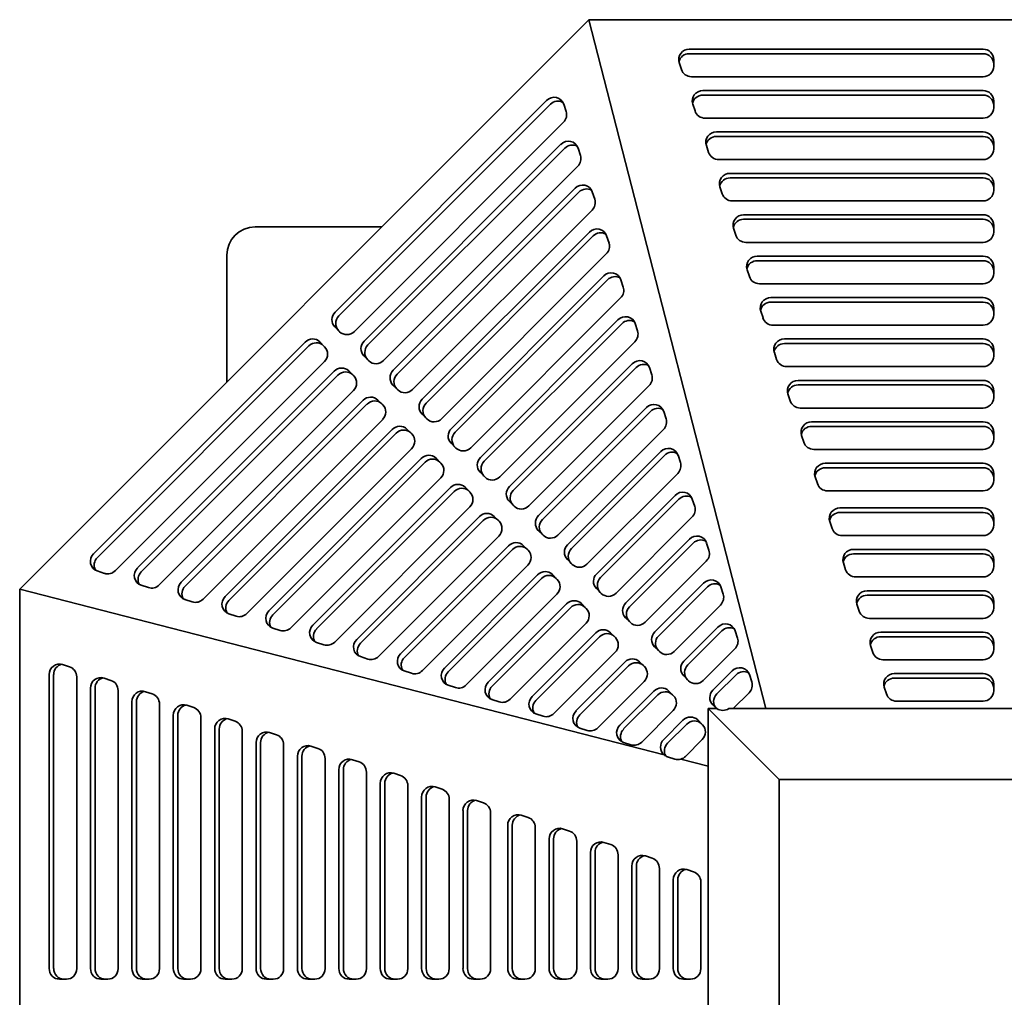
# Model space of a CAD drawing. Header units: millimetres. Extents: x 146 to 694, y 21 to 573.
# Tile 3 of 4: x 146 to 424, y 297 to 573. Entities that reach past the tile are written whole.
import ezdxf

# ---------------------------------------------------------------- set-up
doc = ezdxf.new("R2010")
doc.units = ezdxf.units.MM
doc.header["$LTSCALE"] = 2
doc.layers.add('Krawędzie widoczne(ISO)', color=7, linetype='Continuous', lineweight=35, true_color=0x262659)

msp = doc.modelspace()

# ---------------------------------------------------------------- linework, layer by layer
at = {"layer": 'Krawędzie widoczne(ISO)'}
for p, q in [((145.5, 412.21), (306.3, 573.01)), ((306.3, 573.01), (356.23, 378.51)), ((306.3, 573.01), (533.7, 573.01)), ((334.63, 564.69), (417.62, 564.69)), ((334.63, 563.41), (417.62, 563.41)), ((332.42, 558.93), (331.78, 560.88)), ((420.62, 561.77), (420.62, 559.82)), ((417.62, 556.9), (335.27, 556.9)), ((338.47, 553), (417.62, 553)), ((338.47, 551.72), (417.62, 551.72)), ((234.58, 490.46), (294.32, 550.21)), ((235.67, 489.38), (295.41, 549.12)), ((299.19, 549.15), (299.86, 547.08)), ((336.26, 547.24), (335.62, 549.19)), ((420.62, 550.08), (420.62, 548.13)), ((417.62, 545.21), (339.11, 545.21)), ((299.1, 544.04), (240.06, 484.99)), ((342.31, 541.31), (417.62, 541.31)), ((342.31, 540.03), (417.62, 540.03)), ((242.79, 482.25), (298.36, 537.82)), ((340.1, 535.55), (339.46, 537.5)), ((420.62, 538.39), (420.62, 536.44)), ((243.88, 481.17), (299.44, 536.73)), ((303.22, 536.76), (303.89, 534.7)), ((303.13, 531.65), (248.27, 476.78)), ((417.62, 533.52), (342.95, 533.52)), ((346.15, 529.62), (417.62, 529.62)), ((343.94, 523.86), (343.3, 525.81)), ((346.15, 528.34), (417.62, 528.34)), ((420.62, 526.7), (420.62, 524.75)), ((251, 474.04), (302.39, 525.43)), ((252.09, 472.96), (303.47, 524.35)), ((307.25, 524.37), (307.92, 522.31)), ((417.62, 521.83), (346.79, 521.83)), ((307.17, 519.26), (256.48, 468.57)), ((349.99, 517.93), (417.62, 517.93)), ((349.99, 516.65), (417.62, 516.65)), ((420.62, 515.01), (420.62, 513.06)), ((247.8, 514.51), (212, 514.51)), ((259.22, 465.83), (306.42, 513.04)), ((260.3, 464.75), (307.51, 511.96)), ((311.29, 511.98), (311.96, 509.92)), ((347.78, 512.17), (347.14, 514.12)), ((417.62, 510.14), (350.63, 510.14)), ((204, 506.51), (204, 470.71)), ((311.2, 506.87), (264.69, 460.36)), ((353.83, 506.24), (417.62, 506.24)), ((353.83, 504.96), (417.62, 504.96)), ((267.43, 457.62), (310.46, 500.65)), ((351.62, 500.48), (350.98, 502.43)), ((420.62, 503.32), (420.62, 501.37)), ((268.51, 456.54), (311.54, 499.57)), ((315.32, 499.59), (315.99, 497.53)), ((417.62, 498.45), (354.47, 498.45)), ((315.23, 494.48), (272.9, 452.15)), ((357.67, 494.55), (417.62, 494.55)), ((357.67, 493.27), (417.62, 493.27)), ((355.46, 488.79), (354.82, 490.73)), ((420.62, 491.63), (420.62, 489.68)), ((275.64, 449.41), (314.49, 488.26)), ((276.72, 448.33), (315.57, 487.18)), ((319.35, 487.21), (320.02, 485.14)), ((417.62, 486.75), (358.31, 486.75)), ((235.88, 484.92), (234.51, 486.29)), ((166.36, 422.24), (226.1, 481.98)), ((230.27, 482.05), (231.64, 480.68)), ((319.27, 482.09), (281.11, 443.94)), ((361.51, 482.86), (417.62, 482.86)), ((361.51, 481.58), (417.62, 481.58)), ((167.44, 421.16), (227.18, 480.9)), ((359.3, 477.1), (358.66, 479.04)), ((420.62, 479.94), (420.62, 477.99)), ((231.57, 476.51), (172.53, 417.46)), ((244.09, 476.71), (242.73, 478.08)), ((283.85, 441.2), (318.52, 475.87)), ((178.75, 418.21), (234.31, 473.77)), ((238.48, 473.84), (239.85, 472.47)), ((284.93, 440.12), (319.61, 474.79)), ((323.39, 474.82), (324.06, 472.75)), ((417.62, 475.06), (362.15, 475.06)), ((179.83, 417.12), (235.39, 472.69)), ((365.35, 471.17), (417.62, 471.17)), ((239.78, 468.29), (184.92, 413.43)), ((252.3, 468.5), (250.94, 469.87)), ((323.3, 469.7), (289.32, 435.73)), ((363.14, 465.41), (362.5, 467.35)), ((365.35, 469.89), (417.62, 469.89)), ((420.62, 468.24), (420.62, 466.3)), ((191.13, 414.17), (242.52, 465.56)), ((192.22, 413.09), (243.6, 464.48)), ((246.69, 465.63), (248.06, 464.26)), ((292.06, 432.99), (322.56, 463.49)), ((293.14, 431.91), (323.64, 462.4)), ((327.42, 462.43), (328.09, 460.36)), ((417.62, 463.37), (365.99, 463.37)), ((247.99, 460.08), (197.3, 409.39)), ((260.52, 460.29), (259.15, 461.66)), ((369.19, 459.48), (417.62, 459.48)), ((203.52, 410.14), (250.73, 457.35)), ((204.61, 409.06), (251.81, 456.26)), ((254.9, 457.42), (256.27, 456.05)), ((327.33, 457.31), (297.53, 427.51)), ((369.19, 458.2), (417.62, 458.2)), ((420.62, 456.55), (420.62, 454.61)), ((268.73, 452.08), (267.36, 453.45)), ((366.98, 453.72), (366.34, 455.66)), ((256.2, 451.87), (209.69, 405.36)), ((300.27, 424.78), (326.59, 451.1)), ((417.62, 451.68), (369.83, 451.68)), ((215.91, 406.11), (258.94, 449.14)), ((216.99, 405.02), (260.02, 448.05)), ((263.12, 449.2), (264.48, 447.84)), ((301.35, 423.69), (327.67, 450.01)), ((331.45, 450.04), (332.12, 447.98)), ((373.03, 447.79), (417.62, 447.79)), ((276.94, 443.87), (275.57, 445.24)), ((373.03, 446.51), (417.62, 446.51)), ((264.42, 443.66), (222.08, 401.33)), ((331.37, 444.93), (305.74, 419.3)), ((370.82, 442.02), (370.18, 443.97)), ((420.62, 444.86), (420.62, 442.92)), ((228.3, 402.07), (267.15, 440.92)), ((229.38, 400.99), (268.24, 439.84)), ((271.33, 440.99), (272.7, 439.63)), ((417.62, 439.99), (373.67, 439.99)), ((285.15, 435.66), (283.78, 437.03)), ((308.48, 416.57), (330.62, 438.71)), ((309.56, 415.48), (331.71, 437.63)), ((335.49, 437.65), (336.16, 435.59)), ((272.63, 435.45), (234.47, 397.3)), ((377.18, 435.16), (417.62, 435.16)), ((377.18, 433.88), (417.62, 433.88)), ((240.69, 398.04), (275.36, 432.71)), ((241.77, 396.96), (276.45, 431.63)), ((279.54, 432.78), (280.91, 431.41)), ((335.4, 432.54), (313.96, 411.09)), ((374.96, 429.4), (374.32, 431.35)), ((420.62, 432.24), (420.62, 430.29)), ((293.36, 427.45), (291.99, 428.81)), ((280.84, 427.24), (246.86, 393.26)), ((316.69, 408.36), (334.66, 426.32)), ((417.62, 427.37), (377.82, 427.37)), ((253.08, 394.01), (283.57, 424.5)), ((254.16, 392.92), (284.66, 423.42)), ((287.75, 424.57), (289.12, 423.2)), ((317.78, 407.27), (335.74, 425.24)), ((339.52, 425.26), (340.19, 423.2)), ((381.02, 423.47), (417.62, 423.47)), ((301.57, 419.23), (300.2, 420.6)), ((339.43, 420.15), (322.17, 402.88)), ((381.02, 422.19), (417.62, 422.19)), ((420.62, 420.55), (420.62, 418.6)), ((169.48, 416.7), (167.41, 417.38)), ((289.05, 419.03), (259.25, 389.23)), ((378.8, 417.71), (378.16, 419.66)), ((265.47, 389.97), (291.79, 416.29)), ((266.55, 388.89), (292.87, 415.21)), ((295.96, 416.36), (297.33, 414.99)), ((417.62, 415.68), (381.66, 415.68)), ((327.51, 365.48), (145.5, 412.21)), ((145.5, 184.8), (145.5, 412.21)), ((181.87, 412.67), (179.8, 413.34)), ((309.78, 411.02), (308.41, 412.39)), ((324.9, 400.14), (338.69, 413.93)), ((325.99, 399.06), (339.77, 412.85)), ((343.55, 412.87), (344.22, 410.81)), ((384.86, 411.78), (417.62, 411.78)), ((194.26, 408.64), (192.19, 409.31)), ((297.26, 410.82), (271.64, 385.2)), ((384.86, 410.5), (417.62, 410.5)), ((420.62, 408.86), (420.62, 406.91)), ((277.86, 385.94), (300, 408.08)), ((278.94, 384.86), (301.08, 407)), ((304.17, 408.15), (305.54, 406.78)), ((343.47, 407.76), (330.38, 394.67)), ((382.64, 406.02), (382, 407.97)), ((206.64, 404.6), (204.58, 405.28)), ((317.99, 402.81), (316.62, 404.18)), ((417.62, 403.99), (385.5, 403.99)), ((219.03, 400.57), (216.97, 401.24)), ((305.47, 402.61), (284.03, 381.16)), ((333.11, 391.93), (342.72, 401.54)), ((290.24, 381.91), (308.21, 399.87)), ((291.33, 380.82), (309.29, 398.79)), ((312.38, 399.94), (313.75, 398.57)), ((334.2, 390.85), (343.81, 400.46)), ((347.59, 400.49), (348.26, 398.42)), ((388.7, 400.09), (417.62, 400.09)), ((388.7, 398.81), (417.62, 398.81)), ((231.42, 396.54), (229.36, 397.21)), ((326.2, 394.6), (324.83, 395.97)), ((347.5, 395.37), (338.59, 386.46)), ((386.48, 394.33), (385.84, 396.28)), ((420.62, 397.17), (420.62, 395.22)), ((243.81, 392.5), (241.75, 393.18)), ((313.68, 394.4), (296.41, 377.13)), ((417.62, 392.3), (389.34, 392.3)), ((157.63, 390.97), (159.58, 390.33)), ((302.63, 377.87), (316.42, 391.66)), ((303.72, 376.79), (317.5, 390.58)), ((320.59, 391.73), (321.96, 390.36)), ((153.81, 305.12), (153.81, 388.11)), ((155.09, 305.12), (155.09, 388.11)), ((161.61, 387.47), (161.61, 305.12)), ((169.32, 387.13), (171.27, 386.49)), ((256.2, 388.47), (254.13, 389.14)), ((334.41, 386.39), (333.05, 387.76)), ((341.33, 383.72), (346.76, 389.15)), ((342.41, 382.64), (347.84, 388.07)), ((351.62, 388.1), (352.29, 386.03)), ((392.54, 388.4), (417.62, 388.4)), ((392.54, 387.12), (417.62, 387.12)), ((165.5, 305.12), (165.5, 384.27)), ((166.79, 305.12), (166.79, 384.27)), ((268.59, 384.44), (266.52, 385.11)), ((321.89, 386.19), (308.8, 373.1)), ((390.32, 382.64), (389.68, 384.59)), ((420.62, 385.48), (420.62, 383.53)), ((173.3, 383.63), (173.3, 305.12)), ((181.01, 383.29), (182.96, 382.65)), ((280.98, 380.41), (278.91, 381.08)), ((315.02, 373.84), (324.63, 383.45)), ((316.1, 372.76), (325.71, 382.37)), ((328.8, 383.52), (330.17, 382.15)), ((351.53, 382.98), (347.06, 378.51)), ((177.19, 305.12), (177.19, 380.43)), ((178.48, 305.12), (178.48, 380.43)), ((184.99, 379.79), (184.99, 305.12)), ((192.7, 379.45), (194.65, 378.81)), ((342.39, 378.51), (340, 378.51)), ((360, 358.51), (340, 378.51)), ((340, 378.51), (340, 221.34)), ((342.3, 378.51), (341.26, 379.55)), ((500, 378.51), (345.84, 378.51)), ((417.62, 380.61), (393.18, 380.61)), ((188.89, 305.12), (188.89, 376.59)), ((190.17, 305.12), (190.17, 376.59)), ((196.68, 375.95), (196.68, 305.12)), ((204.39, 375.61), (206.34, 374.97)), ((293.36, 376.37), (291.3, 377.04)), ((330.1, 377.97), (321.19, 369.06)), ((200.58, 305.12), (200.58, 372.75)), ((201.86, 305.12), (201.86, 372.75)), ((305.75, 372.34), (303.69, 373.01)), ((327.41, 369.81), (332.84, 375.24)), ((328.49, 368.72), (333.92, 374.15)), ((337.01, 375.31), (338.38, 373.94)), ((208.37, 372.11), (208.37, 305.12)), ((216.08, 371.77), (218.03, 371.13)), ((212.27, 305.12), (212.27, 368.91)), ((213.55, 305.12), (213.55, 368.91)), ((220.06, 368.27), (220.06, 305.12)), ((227.77, 367.93), (229.72, 367.29)), ((318.14, 368.31), (316.08, 368.98)), ((338.31, 369.76), (333.58, 365.03)), ((223.96, 305.12), (223.96, 365.07)), ((225.24, 305.12), (225.24, 365.07)), ((231.75, 364.43), (231.75, 305.12)), ((330.54, 364.26), (328.48, 364.94)), ((239.46, 364.09), (241.41, 363.45)), ((340, 362.27), (332.28, 364.25)), ((235.65, 305.12), (235.65, 361.23)), ((236.93, 305.12), (236.93, 361.23)), ((243.44, 360.59), (243.44, 305.12)), ((251.15, 360.25), (253.1, 359.61)), ((247.34, 305.12), (247.34, 357.39)), ((248.62, 305.12), (248.62, 357.39)), ((255.13, 356.75), (255.13, 305.12)), ((262.84, 356.41), (264.79, 355.77)), ((360, 358.51), (480, 358.51)), ((360, 238.51), (360, 358.51)), ((259.03, 305.12), (259.03, 353.55)), ((260.31, 305.12), (260.31, 353.55)), ((266.82, 352.91), (266.82, 305.12)), ((274.53, 352.57), (276.48, 351.93)), ((270.72, 305.12), (270.72, 349.71)), ((272, 305.12), (272, 349.71)), ((278.51, 349.07), (278.51, 305.12)), ((287.16, 348.42), (289.11, 347.78)), ((283.34, 305.12), (283.34, 345.56)), ((284.63, 305.12), (284.63, 345.56)), ((291.14, 344.92), (291.14, 305.12)), ((298.85, 344.58), (300.8, 343.94)), ((295.03, 305.12), (295.03, 341.72)), ((296.32, 305.12), (296.32, 341.72)), ((302.83, 341.08), (302.83, 305.12)), ((310.54, 340.74), (312.49, 340.1)), ((306.73, 305.12), (306.73, 337.88)), ((308.01, 305.12), (308.01, 337.88)), ((314.52, 337.24), (314.52, 305.12)), ((322.23, 336.9), (324.18, 336.26)), ((318.42, 305.12), (318.42, 334.04)), ((319.7, 305.12), (319.7, 334.04)), ((326.21, 333.4), (326.21, 305.12)), ((333.92, 333.06), (335.87, 332.42)), ((330.11, 305.12), (330.11, 330.2)), ((331.39, 305.12), (331.39, 330.2)), ((337.9, 329.56), (337.9, 305.12)), ((158.68, 302.12), (156.74, 302.12)), ((170.38, 302.12), (168.43, 302.12)), ((182.07, 302.12), (180.12, 302.12)), ((193.76, 302.12), (191.81, 302.12)), ((205.45, 302.12), (203.5, 302.12)), ((217.14, 302.12), (215.19, 302.12)), ((228.83, 302.12), (226.88, 302.12)), ((240.52, 302.12), (238.57, 302.12)), ((252.21, 302.12), (250.26, 302.12)), ((263.9, 302.12), (261.95, 302.12)), ((275.59, 302.12), (273.64, 302.12)), ((288.22, 302.12), (286.27, 302.12)), ((299.91, 302.12), (297.96, 302.12)), ((311.6, 302.12), (309.65, 302.12)), ((323.29, 302.12), (321.34, 302.12)), ((334.98, 302.12), (333.03, 302.12))]:
    msp.add_line(p, q, dxfattribs=at)
msp.add_arc((212, 506.51), 8, 90, 180, dxfattribs=at)
for centre, major_axis, ratio, start_param, end_param in [((334.63, 561.77), (-3, 0), 0.974208, 4.712388, 6.592886), ((417.62, 561.77), (3, 0), 0.974208, 6.283185, 7.853981), ((334.63, 560.49), (-3, 0), 0.974208, 4.712388, 6.062237), ((417.62, 560.49), (3, 0), 0.974208, 6.283185, 7.853981), ((417.62, 559.82), (3, 0), 0.974208, 4.712388, 6.283185), ((335.27, 559.82), (-3, 0), 0.974208, 0.309701, 1.570796), ((296.38, 548.15), (2.12, 2.12), 0.967669, 5.82568, 7.853983), ((338.47, 550.08), (-3, 0), 0.974208, 4.712388, 6.592886), ((338.47, 548.8), (-3, 0), 0.974208, 4.712388, 6.062237), ((417.62, 550.08), (3, 0), 0.974208, 6.283185, 7.853981), ((417.62, 548.8), (3, 0), 0.974208, 6.283185, 7.853981), ((297.46, 547.07), (2.12, 2.12), 0.967669, 0.266853, 1.570798), ((417.62, 548.13), (3, 0), 0.974208, 4.712388, 6.283185), ((297.05, 546.09), (-2.12, -2.12), 0.967669, 1.570798, 2.684087), ((339.11, 548.13), (-3, 0), 0.974208, 0.309701, 1.570796), ((342.31, 538.39), (-3, 0), 0.974208, 4.712388, 6.592886), ((342.31, 537.11), (-3, 0), 0.974208, 4.712388, 6.062237), ((417.62, 538.39), (3, 0), 0.974208, 6.283185, 7.853981), ((417.62, 537.11), (3, 0), 0.974208, 6.283185, 7.853981), ((300.41, 535.76), (2.12, 2.12), 0.967669, 5.82568, 7.853983), ((301.49, 534.68), (2.12, 2.12), 0.967669, 0.266853, 1.570798), ((301.08, 533.7), (-2.12, -2.12), 0.967669, 1.570798, 2.684087), ((342.95, 536.44), (-3, 0), 0.974208, 0.309701, 1.570796), ((417.62, 536.44), (3, 0), 0.974208, 4.712388, 6.283185), ((346.15, 526.7), (-3, 0), 0.974208, 4.712388, 6.592886), ((417.62, 526.7), (3, 0), 0.974208, 6.283185, 7.853981), ((304.44, 523.38), (2.12, 2.12), 0.967669, 5.82568, 7.853983), ((346.15, 525.42), (-3, 0), 0.974208, 4.712388, 6.062237), ((417.62, 525.42), (3, 0), 0.974208, 6.283185, 7.853981), ((305.53, 522.29), (2.12, 2.12), 0.967669, 0.266853, 1.570798), ((346.79, 524.75), (-3, 0), 0.974208, 0.309701, 1.570796), ((417.62, 524.75), (3, 0), 0.974208, 4.712388, 6.283185), ((305.12, 521.31), (-2.12, -2.12), 0.967669, 1.570798, 2.684087), ((349.99, 515.01), (-3, 0), 0.974208, 4.712388, 6.592886), ((417.62, 515.01), (3, 0), 0.974208, 6.283185, 7.853981), ((349.99, 513.73), (-3, 0), 0.974208, 4.712388, 6.062237), ((417.62, 513.73), (3, 0), 0.974208, 6.283185, 7.853981), ((308.48, 510.99), (2.12, 2.12), 0.967669, 5.82568, 7.853983), ((309.56, 509.9), (2.12, 2.12), 0.967669, 0.266853, 1.570798), ((350.63, 513.06), (-3, 0), 0.974208, 0.309701, 1.570796), ((417.62, 513.06), (3, 0), 0.974208, 4.712388, 6.283185), ((309.15, 508.92), (-2.12, -2.12), 0.967669, 1.570798, 2.684087), ((353.83, 503.32), (-3, 0), 0.974208, 4.712388, 6.592886), ((417.62, 503.32), (3, 0), 0.974208, 6.283185, 7.853981), ((353.83, 502.04), (-3, 0), 0.974208, 4.712388, 6.062237), ((417.62, 502.04), (3, 0), 0.974208, 6.283185, 7.853981), ((312.51, 498.6), (2.12, 2.12), 0.967669, 5.82568, 7.853983), ((313.59, 497.52), (2.12, 2.12), 0.967669, 0.266853, 1.570798), ((417.62, 501.37), (3, 0), 0.974208, 4.712388, 6.283185), ((354.47, 501.37), (-3, 0), 0.974208, 0.309701, 1.570796), ((313.18, 496.53), (-2.12, -2.12), 0.967669, 1.570798, 2.684087), ((357.67, 491.63), (-3, 0), 0.974208, 4.712388, 6.592886), ((357.67, 490.34), (-3, 0), 0.974208, 4.712388, 6.062237), ((417.62, 491.63), (3, 0), 0.974208, 6.283185, 7.853981), ((417.62, 490.34), (3, 0), 0.974208, 6.283185, 7.853981), ((236.64, 488.41), (-2.12, -2.12), 0.967669, 4.712391, 6.283187), ((417.62, 489.68), (3, 0), 0.974208, 4.712388, 6.283185), ((237.72, 487.33), (-2.12, -2.12), 0.967669, 4.712391, 6.283187), ((316.54, 486.21), (2.12, 2.12), 0.967669, 5.82568, 7.853983), ((317.63, 485.13), (2.12, 2.12), 0.967669, 0.266853, 1.570798), ((358.31, 489.68), (-3, 0), 0.974208, 0.309701, 1.570796), ((238, 487.04), (-2.12, -2.12), 0.967669, 0.000002, 1.570798), ((317.21, 484.14), (-2.12, -2.12), 0.967669, 1.570798, 2.684087), ((228.15, 479.93), (2.12, 2.12), 0.967669, 0.000002, 1.570798), ((229.23, 478.84), (2.12, 2.12), 0.967669, 0.000002, 1.570798), ((244.85, 480.2), (-2.12, -2.12), 0.967669, 4.712391, 6.283187), ((245.93, 479.12), (-2.12, -2.12), 0.967669, 4.712391, 6.283187), ((361.51, 479.94), (-3, 0), 0.974208, 4.712388, 6.592886), ((361.51, 478.65), (-3, 0), 0.974208, 4.712388, 6.062237), ((417.62, 479.94), (3, 0), 0.974208, 6.283185, 7.853981), ((417.62, 478.65), (3, 0), 0.974208, 6.283185, 7.853981), ((229.52, 478.56), (2.12, 2.12), 0.967669, 4.712391, 6.283187), ((246.22, 478.83), (-2.12, -2.12), 0.967669, 0.000002, 1.570798), ((320.58, 473.82), (2.12, 2.12), 0.967669, 5.82568, 7.853983), ((321.66, 472.74), (2.12, 2.12), 0.967669, 0.266853, 1.570798), ((362.15, 477.99), (-3, 0), 0.974208, 0.309701, 1.570796), ((417.62, 477.99), (3, 0), 0.974208, 4.712388, 6.283185), ((236.36, 471.72), (2.12, 2.12), 0.967669, 0.000002, 1.570798), ((237.44, 470.63), (2.12, 2.12), 0.967669, 0.000002, 1.570798), ((253.06, 471.99), (-2.12, -2.12), 0.967669, 4.712391, 6.283187), ((254.14, 470.91), (-2.12, -2.12), 0.967669, 4.712391, 6.283187), ((237.73, 470.35), (2.12, 2.12), 0.967669, 4.712391, 6.283187), ((321.25, 471.76), (-2.12, -2.12), 0.967669, 1.570798, 2.684087), ((365.35, 468.24), (-3, 0), 0.974208, 4.712388, 6.592886), ((417.62, 468.24), (3, 0), 0.974208, 6.283185, 7.853981), ((254.43, 470.62), (-2.12, -2.12), 0.967669, 0.000002, 1.570798), ((365.35, 466.96), (-3, 0), 0.974208, 4.712388, 6.062237), ((417.62, 466.96), (3, 0), 0.974208, 6.283185, 7.853981), ((244.57, 463.5), (2.12, 2.12), 0.967669, 0.000002, 1.570798), ((245.66, 462.42), (2.12, 2.12), 0.967669, 0.000002, 1.570798), ((261.27, 463.78), (-2.12, -2.12), 0.967669, 4.712391, 6.283187), ((262.35, 462.7), (-2.12, -2.12), 0.967669, 4.712391, 6.283187), ((324.61, 461.43), (2.12, 2.12), 0.967669, 5.82568, 7.853983), ((365.99, 466.3), (-3, 0), 0.974208, 0.309701, 1.570796), ((417.62, 466.3), (3, 0), 0.974208, 4.712388, 6.283185), ((245.94, 462.14), (2.12, 2.12), 0.967669, 4.712391, 6.283187), ((325.69, 460.35), (2.12, 2.12), 0.967669, 0.266853, 1.570798), ((262.64, 462.41), (-2.12, -2.12), 0.967669, 0.000002, 1.570798), ((325.28, 459.37), (-2.12, -2.12), 0.967669, 1.570798, 2.684087), ((369.19, 456.55), (-3, 0), 0.974208, 4.712388, 6.592886), ((417.62, 456.55), (3, 0), 0.974208, 6.283185, 7.853981), ((252.78, 455.29), (2.12, 2.12), 0.967669, 0.000002, 1.570798), ((253.87, 454.21), (2.12, 2.12), 0.967669, 0.000002, 1.570798), ((269.48, 455.57), (-2.12, -2.12), 0.967669, 4.712391, 6.283187), ((270.56, 454.49), (-2.12, -2.12), 0.967669, 4.712391, 6.283187), ((369.19, 455.27), (-3, 0), 0.974208, 4.712388, 6.062237), ((417.62, 455.27), (3, 0), 0.974208, 6.283185, 7.853981), ((254.15, 453.93), (2.12, 2.12), 0.967669, 4.712391, 6.283187), ((369.83, 454.61), (-3, 0), 0.974208, 0.309701, 1.570796), ((417.62, 454.61), (3, 0), 0.974208, 4.712388, 6.283185), ((270.85, 454.2), (-2.12, -2.12), 0.967669, 0.000002, 1.570798), ((328.64, 449.04), (2.12, 2.12), 0.967669, 5.82568, 7.853983), ((329.72, 447.96), (2.12, 2.12), 0.967669, 0.266853, 1.570798), ((260.99, 447.08), (2.12, 2.12), 0.967669, 0.000002, 1.570798), ((262.08, 446), (2.12, 2.12), 0.967669, 0.000002, 1.570798), ((262.36, 445.71), (2.12, 2.12), 0.967669, 4.712391, 6.283187), ((277.69, 447.36), (-2.12, -2.12), 0.967669, 4.712391, 6.283187), ((278.77, 446.27), (-2.12, -2.12), 0.967669, 4.712391, 6.283187), ((329.31, 446.98), (-2.12, -2.12), 0.967669, 1.570798, 2.684087), ((373.03, 444.86), (-3, 0), 0.974208, 4.712388, 6.592886), ((417.62, 444.86), (3, 0), 0.974208, 6.283185, 7.853981), ((373.03, 443.58), (-3, 0), 0.974208, 4.712388, 6.062237), ((417.62, 443.58), (3, 0), 0.974208, 6.283185, 7.853981), ((279.06, 445.99), (-2.12, -2.12), 0.967669, 0.000002, 1.570798), ((417.62, 442.92), (3, 0), 0.974208, 4.712388, 6.283185), ((269.21, 438.87), (2.12, 2.12), 0.967669, 0.000002, 1.570798), ((270.29, 437.79), (2.12, 2.12), 0.967669, 0.000002, 1.570798), ((270.57, 437.5), (2.12, 2.12), 0.967669, 4.712391, 6.283187), ((285.9, 439.15), (-2.12, -2.12), 0.967669, 4.712391, 6.283187), ((286.98, 438.06), (-2.12, -2.12), 0.967669, 4.712391, 6.283187), ((332.68, 436.66), (2.12, 2.12), 0.967669, 5.82568, 7.853983), ((373.67, 442.92), (-3, 0), 0.974208, 0.309701, 1.570796), ((333.76, 435.57), (2.12, 2.12), 0.967669, 0.266853, 1.570798), ((277.42, 430.66), (2.12, 2.12), 0.967669, 0.000002, 1.570798), ((287.27, 437.78), (-2.12, -2.12), 0.967669, 0.000002, 1.570798), ((333.35, 434.59), (-2.12, -2.12), 0.967669, 1.570798, 2.684087), ((377.18, 432.24), (-3, 0), 0.974208, 4.712388, 6.592886), ((377.18, 430.96), (-3, 0), 0.974208, 4.712388, 6.062237), ((417.62, 432.24), (3, 0), 0.974208, 6.283185, 7.853981), ((417.62, 430.96), (3, 0), 0.974208, 6.283185, 7.853981), ((278.5, 429.58), (2.12, 2.12), 0.967669, 0.000002, 1.570798), ((278.78, 429.29), (2.12, 2.12), 0.967669, 4.712391, 6.283187), ((294.11, 430.94), (-2.12, -2.12), 0.967669, 4.712391, 6.283187), ((295.2, 429.85), (-2.12, -2.12), 0.967669, 4.712391, 6.283187), ((377.82, 430.29), (-3, 0), 0.974208, 0.309701, 1.570796), ((417.62, 430.29), (3, 0), 0.974208, 4.712388, 6.283185), ((285.63, 422.45), (2.12, 2.12), 0.967669, 0.000002, 1.570798), ((295.48, 429.57), (-2.12, -2.12), 0.967669, 0.000002, 1.570798), ((336.71, 424.27), (2.12, 2.12), 0.967669, 5.82568, 7.853983), ((337.79, 423.18), (2.12, 2.12), 0.967669, 0.266853, 1.570798), ((286.71, 421.37), (2.12, 2.12), 0.967669, 0.000002, 1.570798), ((287, 421.08), (2.12, 2.12), 0.967669, 4.712391, 6.283187), ((302.32, 422.72), (-2.12, -2.12), 0.967669, 4.712391, 6.283187), ((303.41, 421.64), (-2.12, -2.12), 0.967669, 4.712391, 6.283187), ((337.38, 422.2), (-2.12, -2.12), 0.967669, 1.570798, 2.684087), ((381.02, 420.55), (-3, 0), 0.974208, 4.712388, 6.592886), ((417.62, 420.55), (3, 0), 0.974208, 6.283185, 7.853981), ((168.41, 420.19), (-2.12, -2.12), 0.967669, 4.712391, 6.740694), ((169.49, 419.1), (-2.12, -2.12), 0.967669, 4.712391, 6.016333), ((381.02, 419.27), (-3, 0), 0.974208, 4.712388, 6.062237), ((417.62, 419.27), (3, 0), 0.974208, 6.283185, 7.853981), ((170.47, 419.51), (-2.12, -2.12), 0.967669, 0.457508, 1.570798), ((180.8, 416.15), (-2.12, -2.12), 0.967669, 4.712391, 6.740694), ((293.84, 414.24), (2.12, 2.12), 0.967669, 0.000002, 1.570798), ((303.69, 421.36), (-2.12, -2.12), 0.967669, 0.000002, 1.570798), ((381.66, 418.6), (-3, 0), 0.974208, 0.309701, 1.570796), ((417.62, 418.6), (3, 0), 0.974208, 4.712388, 6.283185), ((181.88, 415.07), (-2.12, -2.12), 0.967669, 4.712391, 6.016333), ((294.92, 413.16), (2.12, 2.12), 0.967669, 0.000002, 1.570798), ((295.21, 412.87), (2.12, 2.12), 0.967669, 4.712391, 6.283187), ((310.53, 414.51), (-2.12, -2.12), 0.967669, 4.712391, 6.283187), ((311.62, 413.43), (-2.12, -2.12), 0.967669, 4.712391, 6.283187), ((340.74, 411.88), (2.12, 2.12), 0.967669, 5.82568, 7.853983), ((182.86, 415.48), (-2.12, -2.12), 0.967669, 0.457508, 1.570798), ((193.19, 412.12), (-2.12, -2.12), 0.967669, 4.712391, 6.740694), ((194.27, 411.04), (-2.12, -2.12), 0.967669, 4.712391, 6.016333), ((341.82, 410.8), (2.12, 2.12), 0.967669, 0.266853, 1.570798), ((384.86, 408.86), (-3, 0), 0.974208, 4.712388, 6.592886), ((417.62, 408.86), (3, 0), 0.974208, 6.283185, 7.853981), ((195.25, 411.45), (-2.12, -2.12), 0.967669, 0.457508, 1.570798), ((205.58, 408.09), (-2.12, -2.12), 0.967669, 4.712391, 6.740694), ((206.66, 407), (-2.12, -2.12), 0.967669, 4.712391, 6.016333), ((302.05, 406.03), (2.12, 2.12), 0.967669, 0.000002, 1.570798), ((311.9, 413.15), (-2.12, -2.12), 0.967669, 0.000002, 1.570798), ((341.41, 409.81), (-2.12, -2.12), 0.967669, 1.570798, 2.684087), ((384.86, 407.58), (-3, 0), 0.974208, 4.712388, 6.062237), ((417.62, 407.58), (3, 0), 0.974208, 6.283185, 7.853981), ((217.96, 404.05), (-2.12, -2.12), 0.967669, 4.712391, 6.740694), ((303.13, 404.95), (2.12, 2.12), 0.967669, 0.000002, 1.570798), ((303.42, 404.66), (2.12, 2.12), 0.967669, 4.712391, 6.283187), ((318.75, 406.3), (-2.12, -2.12), 0.967669, 4.712391, 6.283187), ((319.83, 405.22), (-2.12, -2.12), 0.967669, 4.712391, 6.283187), ((417.62, 406.91), (3, 0), 0.974208, 4.712388, 6.283185), ((207.64, 407.41), (-2.12, -2.12), 0.967669, 0.457508, 1.570798), ((219.05, 402.97), (-2.12, -2.12), 0.967669, 4.712391, 6.016333), ((385.5, 406.91), (-3, 0), 0.974208, 0.309701, 1.570796), ((220.03, 403.38), (-2.12, -2.12), 0.967669, 0.457508, 1.570798), ((230.35, 400.02), (-2.12, -2.12), 0.967669, 4.712391, 6.740694), ((231.44, 398.94), (-2.12, -2.12), 0.967669, 4.712391, 6.016333), ((310.26, 397.82), (2.12, 2.12), 0.967669, 0.000002, 1.570798), ((320.11, 404.93), (-2.12, -2.12), 0.967669, 0.000002, 1.570798), ((344.78, 399.49), (2.12, 2.12), 0.967669, 5.82568, 7.853983), ((345.86, 398.41), (2.12, 2.12), 0.967669, 0.266853, 1.570798), ((242.74, 395.99), (-2.12, -2.12), 0.967669, 4.712391, 6.740694), ((311.34, 396.73), (2.12, 2.12), 0.967669, 0.000002, 1.570798), ((311.63, 396.45), (2.12, 2.12), 0.967669, 4.712391, 6.283187), ((326.96, 398.09), (-2.12, -2.12), 0.967669, 4.712391, 6.283187), ((328.04, 397.01), (-2.12, -2.12), 0.967669, 4.712391, 6.283187), ((345.45, 397.42), (-2.12, -2.12), 0.967669, 1.570798, 2.684087), ((388.7, 397.17), (-3, 0), 0.974208, 4.712388, 6.592886), ((388.7, 395.89), (-3, 0), 0.974208, 4.712388, 6.062237), ((417.62, 397.17), (3, 0), 0.974208, 6.283185, 7.853981), ((417.62, 395.89), (3, 0), 0.974208, 6.283185, 7.853981), ((232.42, 399.35), (-2.12, -2.12), 0.967669, 0.457508, 1.570798), ((243.82, 394.9), (-2.12, -2.12), 0.967669, 4.712391, 6.016333), ((417.62, 395.22), (3, 0), 0.974208, 4.712388, 6.283185), ((244.81, 395.31), (-2.12, -2.12), 0.967669, 0.457508, 1.570798), ((255.13, 391.95), (-2.12, -2.12), 0.967669, 4.712391, 6.740694), ((256.21, 390.87), (-2.12, -2.12), 0.967669, 4.712391, 6.016333), ((318.47, 389.61), (2.12, 2.12), 0.967669, 0.000002, 1.570798), ((328.32, 396.72), (-2.12, -2.12), 0.967669, 0.000002, 1.570798), ((389.34, 395.22), (-3, 0), 0.974208, 0.309701, 1.570796), ((156.74, 388.11), (0, 3), 0.974208, 5.973484, 7.853981), ((158.02, 388.11), (0, 3), 0.974208, 0.220948, 1.570796), ((158.68, 387.47), (0, 3), 0.974208, 4.712388, 5.973484), ((267.52, 387.92), (-2.12, -2.12), 0.967669, 4.712391, 6.740694), ((319.55, 388.52), (2.12, 2.12), 0.967669, 0.000002, 1.570798), ((319.84, 388.24), (2.12, 2.12), 0.967669, 4.712391, 6.283187), ((335.17, 389.88), (-2.12, -2.12), 0.967669, 4.712391, 6.283187), ((336.25, 388.8), (-2.12, -2.12), 0.967669, 4.712391, 6.283187), ((348.81, 387.1), (2.12, 2.12), 0.967669, 5.82568, 7.853983), ((168.43, 384.27), (0, 3), 0.974208, 5.973484, 7.853981), ((169.71, 384.27), (0, 3), 0.974208, 0.220948, 1.570796), ((257.2, 391.28), (-2.12, -2.12), 0.967669, 0.457508, 1.570798), ((268.6, 386.84), (-2.12, -2.12), 0.967669, 4.712391, 6.016333), ((349.89, 386.02), (2.12, 2.12), 0.967669, 0.266853, 1.570798), ((392.54, 385.48), (-3, 0), 0.974208, 4.712388, 6.592886), ((392.54, 384.2), (-3, 0), 0.974208, 4.712388, 6.062237), ((417.62, 385.48), (3, 0), 0.974208, 6.283185, 7.853981), ((417.62, 384.2), (3, 0), 0.974208, 6.283185, 7.853981), ((170.38, 383.63), (0, 3), 0.974208, 4.712388, 5.973484), ((269.58, 387.25), (-2.12, -2.12), 0.967669, 0.457508, 1.570798), ((279.91, 383.89), (-2.12, -2.12), 0.967669, 4.712391, 6.740694), ((280.99, 382.8), (-2.12, -2.12), 0.967669, 4.712391, 6.016333), ((326.68, 381.4), (2.12, 2.12), 0.967669, 0.000002, 1.570798), ((336.54, 388.51), (-2.12, -2.12), 0.967669, 0.000002, 1.570798), ((349.48, 385.04), (-2.12, -2.12), 0.967669, 1.570798, 2.684087), ((180.12, 380.43), (0, 3), 0.974208, 5.973484, 7.853981), ((181.4, 380.43), (0, 3), 0.974208, 0.220948, 1.570796), ((182.07, 379.79), (0, 3), 0.974208, 4.712388, 5.973484), ((281.97, 383.22), (-2.12, -2.12), 0.967669, 0.457508, 1.570798), ((292.3, 379.85), (-2.12, -2.12), 0.967669, 4.712391, 6.740694), ((327.76, 380.31), (2.12, 2.12), 0.967669, 0.000002, 1.570798), ((328.05, 380.03), (2.12, 2.12), 0.967669, 4.712391, 6.283187), ((343.38, 381.67), (-2.12, -2.12), 0.967669, 4.712391, 6.283187), ((344.46, 380.59), (-2.12, -2.12), 0.967669, 4.712391, 6.264411), ((393.18, 383.53), (-3, 0), 0.974208, 0.309701, 1.570796), ((417.62, 383.53), (3, 0), 0.974208, 4.712388, 6.283185), ((191.81, 376.59), (0, 3), 0.974208, 5.973484, 7.853981), ((193.09, 376.59), (0, 3), 0.974208, 0.220948, 1.570796), ((193.76, 375.95), (0, 3), 0.974208, 4.712388, 5.973484), ((293.38, 378.77), (-2.12, -2.12), 0.967669, 4.712391, 6.016333), ((344.15, 380.9), (-3.02, -0.46), 0.949915, 0.809111, 2.012571), ((203.5, 372.75), (0, 3), 0.974208, 5.973484, 7.853981), ((204.78, 372.75), (0, 3), 0.974208, 0.220948, 1.570796), ((294.36, 379.18), (-2.12, -2.12), 0.967669, 0.457508, 1.570798), ((304.69, 375.82), (-2.12, -2.12), 0.967669, 4.712391, 6.740694), ((305.77, 374.74), (-2.12, -2.12), 0.967669, 4.712391, 6.016333), ((334.89, 373.18), (2.12, 2.12), 0.967669, 0.000002, 1.570798), ((205.45, 372.11), (0, 3), 0.974208, 4.712388, 5.973484), ((306.75, 375.15), (-2.12, -2.12), 0.967669, 0.457508, 1.570798), ((317.07, 371.79), (-2.12, -2.12), 0.967669, 4.712391, 6.740694), ((318.16, 370.7), (-2.12, -2.12), 0.967669, 4.712391, 6.016333), ((335.98, 372.1), (2.12, 2.12), 0.967669, 0.000002, 1.570798), ((336.26, 371.82), (2.12, 2.12), 0.967669, 4.712391, 6.283187), ((215.19, 368.91), (0, 3), 0.974208, 5.973484, 7.853981), ((216.47, 368.91), (0, 3), 0.974208, 0.220948, 1.570796), ((217.14, 368.27), (0, 3), 0.974208, 4.712388, 5.973484), ((226.88, 365.07), (0, 3), 0.974208, 5.973484, 7.853981), ((228.16, 365.07), (0, 3), 0.974208, 0.220948, 1.570796), ((228.83, 364.43), (0, 3), 0.974208, 4.712388, 5.973484), ((319.14, 371.12), (-2.12, -2.12), 0.967669, 0.457508, 1.570798), ((329.46, 367.75), (-2.12, -2.12), 0.967669, 4.712391, 6.360758), ((330.55, 366.67), (-2.12, -2.12), 0.967669, 4.712391, 6.017949), ((238.57, 361.23), (0, 3), 0.974208, 5.973484, 7.853981), ((329.37, 367.84), (0.29, 3.04), 0.95879, 2.551061, 2.930997), ((331.53, 367.08), (-2.12, -2.12), 0.967669, 1.060161, 1.570798), ((239.85, 361.23), (0, 3), 0.974208, 0.220948, 1.570796), ((240.52, 360.59), (0, 3), 0.974208, 4.712388, 5.973484), ((331.44, 367.17), (-0.29, -3.04), 0.95879, 6.07259, 6.675243), ((250.26, 357.39), (0, 3), 0.974208, 5.973484, 7.853981), ((251.54, 357.39), (0, 3), 0.974208, 0.220948, 1.570796), ((252.21, 356.75), (0, 3), 0.974208, 4.712388, 5.973484), ((261.95, 353.55), (0, 3), 0.974208, 5.973484, 7.853981), ((263.23, 353.55), (0, 3), 0.974208, 0.220948, 1.570796), ((263.9, 352.91), (0, 3), 0.974208, 4.712388, 5.973484), ((273.64, 349.71), (0, 3), 0.974208, 5.973484, 7.853981), ((274.92, 349.71), (0, 3), 0.974208, 0.220948, 1.570796), ((275.59, 349.07), (0, 3), 0.974208, 4.712388, 5.973484), ((286.27, 345.56), (0, 3), 0.974208, 5.973484, 7.853981), ((287.55, 345.56), (0, 3), 0.974208, 0.220948, 1.570796), ((288.22, 344.92), (0, 3), 0.974208, 4.712388, 5.973484), ((297.96, 341.72), (0, 3), 0.974208, 5.973484, 7.853981), ((299.24, 341.72), (0, 3), 0.974208, 0.220948, 1.570796), ((299.91, 341.08), (0, 3), 0.974208, 4.712388, 5.973484), ((309.65, 337.88), (0, 3), 0.974208, 5.973484, 7.853981), ((310.93, 337.88), (0, 3), 0.974208, 0.220948, 1.570796), ((311.6, 337.24), (0, 3), 0.974208, 4.712388, 5.973484), ((321.34, 334.04), (0, 3), 0.974208, 5.973484, 7.853981), ((322.62, 334.04), (0, 3), 0.974208, 0.220948, 1.570796), ((323.29, 333.4), (0, 3), 0.974208, 4.712388, 5.973484), ((333.03, 330.2), (0, 3), 0.974208, 5.973484, 7.853981), ((334.31, 330.2), (0, 3), 0.974208, 0.220948, 1.570796), ((334.98, 329.56), (0, 3), 0.974208, 4.712388, 5.973484), ((156.74, 305.12), (0, -3), 0.974208, 4.712388, 6.283185), ((158.02, 305.12), (0, -3), 0.974208, 4.712388, 6.283185), ((158.68, 305.12), (0, -3), 0.974208, 6.283185, 7.853981), ((168.43, 305.12), (0, -3), 0.974208, 4.712388, 6.283185), ((169.71, 305.12), (0, -3), 0.974208, 4.712388, 6.283185), ((170.38, 305.12), (0, -3), 0.974208, 6.283185, 7.853981), ((180.12, 305.12), (0, -3), 0.974208, 4.712388, 6.283185), ((181.4, 305.12), (0, -3), 0.974208, 4.712388, 6.283185), ((182.07, 305.12), (0, -3), 0.974208, 6.283185, 7.853981), ((191.81, 305.12), (0, -3), 0.974208, 4.712388, 6.283185), ((193.09, 305.12), (0, -3), 0.974208, 4.712388, 6.283185), ((193.76, 305.12), (0, -3), 0.974208, 6.283185, 7.853981), ((203.5, 305.12), (0, -3), 0.974208, 4.712388, 6.283185), ((204.78, 305.12), (0, -3), 0.974208, 4.712388, 6.283185), ((205.45, 305.12), (0, -3), 0.974208, 6.283185, 7.853981), ((215.19, 305.12), (0, -3), 0.974208, 4.712388, 6.283185), ((216.47, 305.12), (0, -3), 0.974208, 4.712388, 6.283185), ((217.14, 305.12), (0, -3), 0.974208, 6.283185, 7.853981), ((226.88, 305.12), (0, -3), 0.974208, 4.712388, 6.283185), ((228.16, 305.12), (0, -3), 0.974208, 4.712388, 6.283185), ((228.83, 305.12), (0, -3), 0.974208, 6.283185, 7.853981), ((238.57, 305.12), (0, -3), 0.974208, 4.712388, 6.283185), ((239.85, 305.12), (0, -3), 0.974208, 4.712388, 6.283185), ((240.52, 305.12), (0, -3), 0.974208, 6.283185, 7.853981), ((250.26, 305.12), (0, -3), 0.974208, 4.712388, 6.283185), ((251.54, 305.12), (0, -3), 0.974208, 4.712388, 6.283185), ((252.21, 305.12), (0, -3), 0.974208, 6.283185, 7.853981), ((261.95, 305.12), (0, -3), 0.974208, 4.712388, 6.283185), ((263.23, 305.12), (0, -3), 0.974208, 4.712388, 6.283185), ((263.9, 305.12), (0, -3), 0.974208, 6.283185, 7.853981), ((273.64, 305.12), (0, -3), 0.974208, 4.712388, 6.283185), ((274.92, 305.12), (0, -3), 0.974208, 4.712388, 6.283185), ((275.59, 305.12), (0, -3), 0.974208, 6.283185, 7.853981), ((286.27, 305.12), (0, -3), 0.974208, 4.712388, 6.283185), ((287.55, 305.12), (0, -3), 0.974208, 4.712388, 6.283185), ((288.22, 305.12), (0, -3), 0.974208, 6.283185, 7.853981), ((297.96, 305.12), (0, -3), 0.974208, 4.712388, 6.283185), ((299.24, 305.12), (0, -3), 0.974208, 4.712388, 6.283185), ((299.91, 305.12), (0, -3), 0.974208, 6.283185, 7.853981), ((309.65, 305.12), (0, -3), 0.974208, 4.712388, 6.283185), ((310.93, 305.12), (0, -3), 0.974208, 4.712388, 6.283185), ((311.6, 305.12), (0, -3), 0.974208, 6.283185, 7.853981), ((321.34, 305.12), (0, -3), 0.974208, 4.712388, 6.283185), ((322.62, 305.12), (0, -3), 0.974208, 4.712388, 6.283185), ((323.29, 305.12), (0, -3), 0.974208, 6.283185, 7.853981), ((333.03, 305.12), (0, -3), 0.974208, 4.712388, 6.283185), ((334.31, 305.12), (0, -3), 0.974208, 4.712388, 6.283185), ((334.98, 305.12), (0, -3), 0.974208, 6.283185, 7.853981)]:
    msp.add_ellipse(centre, major_axis=major_axis, ratio=ratio, start_param=start_param, end_param=end_param, dxfattribs=at)

doc.saveas('drawing.dxf')
